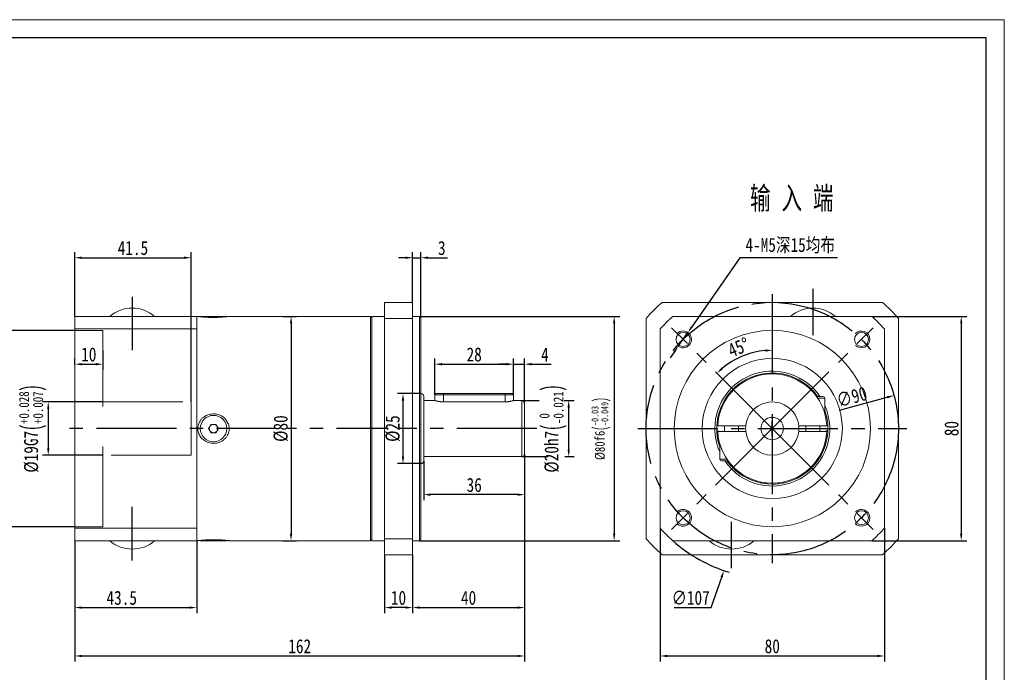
# Model space of a CAD drawing. Header units: millimetres. Extents: x -88 to 453, y -92 to 291.
# Tile 3 of 3: x 102 to 453, y 58 to 291. Entities that reach past the tile are written whole.
import ezdxf

# ---------------------------------------------------------------- set-up
doc = ezdxf.new("R2010")
doc.units = ezdxf.units.MM
doc.header["$LTSCALE"] = 1.5
doc.header["$PDSIZE"] = -1
doc.linetypes.add('CENTER2', pattern=[28.575, 19.05, -3.175, 3.175, -3.175])
doc.linetypes.add('DASHED2', pattern=[9.525, 6.35, -3.175])
doc.layers.get('0').update_dxf_attribs({"lineweight": 18})
doc.layers.get('Defpoints').update_dxf_attribs({"lineweight": 18})
for name, color, linetype in [('1轮廓实线层', 7, 'Continuous'), ('3中心线层', 1, 'CENTER2'), ('4虚线层', 6, 'DASHED2'), ('7标注层', 4, 'Continuous')]:
    doc.layers.add(name, color=color, linetype=linetype)
doc.layers.add('图框_外框线', color=7, linetype='Continuous', lineweight=18)
doc.styles.get("Standard").update_dxf_attribs({"font": 'txt', "width": 0.707})
doc.styles.add('TH_GBDIM', font='txt', dxfattribs={"width": 0.8})
doc.dimstyles.new('TH_GBDIM', dxfattribs={"dimtxt": 3.5, "dimasz": 2.5, "dimexe": 2, "dimexo": 0, "dimgap": 1.5, "dimtad": 1, "dimdec": 1, "dimdsep": 46, "dimtxsty": 'TH_GBDIM', "dimcen": 2.5, "dimdle": 5, "dimclrd": 4, "dimclre": 4, "dimclrt": 3, "dimadec": 0, "dimazin": 2, "dimtfac": 0.714286, "dimtdec": 1, "dimtmove": 0, "dimatfit": 3, "dimfxl": 1, "dimtolj": 1, "dimarcsym": 0})

# ---------------------------------------------------------------- blocks, each defined once
blk = doc.blocks.new('*D4')
at = {"layer": '7标注层', "color": 4, "lineweight": -2}
for p, q in [((131.82, 154.22), (110.35, 154.22)), ((112.35, 151.72), (112.35, 137.72)), ((131.82, 135.22), (110.35, 135.22))]:
    blk.add_line(p, q, dxfattribs=at)
at = {"layer": '7标注层', "color": 4}
for points in [[(112.77, 151.72), (111.94, 151.72), (112.35, 154.22)], [(111.94, 137.72), (112.77, 137.72), (112.35, 135.22)]]:
    blk.add_solid(points, dxfattribs=at)
at = {"layer": 'Defpoints', "color": 0}
for p in [(131.82, 154.22), (112.35, 135.22), (131.82, 135.22)]:
    blk.add_point(p, dxfattribs=at)
at = {"layer": '7标注层', "color": 3, "insert": (106.8, 144.72), "char_height": 5, "attachment_point": 5, "rotation": 90, "style": 'TH_GBDIM'}
blk.add_mtext('\\A1;{\\A1;{%%c19}{}{G7\\H0.7143x;{\\H2x;\\W0.5;(}\\S+0.028^ +0.007;{\\H2x;\\W0.5;)}}}', dxfattribs=at)
blk = doc.blocks.new('*D5')
at = {"layer": '7标注层', "color": 4, "lineweight": -2}
for p, q in [((121.82, 179.72), (91.28, 179.72)), ((93.28, 177.22), (93.28, 112.22)), ((121.82, 109.72), (91.28, 109.72))]:
    blk.add_line(p, q, dxfattribs=at)
at = {"layer": '7标注层', "color": 4}
for points in [[(93.7, 177.22), (92.87, 177.22), (93.28, 179.72)], [(92.87, 112.22), (93.7, 112.22), (93.28, 109.72)]]:
    blk.add_solid(points, dxfattribs=at)
at = {"layer": 'Defpoints', "color": 0}
for p in [(121.82, 179.72), (93.28, 109.72), (121.82, 109.72)]:
    blk.add_point(p, dxfattribs=at)
at = {"layer": '7标注层', "color": 3, "insert": (87.73, 144.72), "char_height": 5, "attachment_point": 5, "rotation": 90, "style": 'TH_GBDIM'}
blk.add_mtext('\\A1;{\\A1;{%%c70}{}{F6\\H0.7143x;{\\H2x;\\W0.5;(}\\S+0.049^ +0.03;{\\H2x;\\W0.5;)}}}', dxfattribs=at)
blk = doc.blocks.new('*D6')
at = {"layer": '7标注层', "color": 4, "lineweight": -2}
for p, q in [((131.82, 172.54), (131.82, 165.69)), ((121.82, 167.54), (121.82, 169.69)), ((124.32, 167.69), (129.32, 167.69))]:
    blk.add_line(p, q, dxfattribs=at)
at = {"layer": '7标注层', "color": 4}
for points in [[(124.32, 168.11), (124.32, 167.27), (121.82, 167.69)], [(129.32, 167.27), (129.32, 168.11), (131.82, 167.69)]]:
    blk.add_solid(points, dxfattribs=at)
at = {"layer": 'Defpoints', "color": 0}
for p in [(131.82, 172.54), (121.82, 167.54), (131.82, 167.69)]:
    blk.add_point(p, dxfattribs=at)
at = {"layer": '7标注层', "color": 3, "insert": (126.82, 171.13), "char_height": 5, "attachment_point": 5, "style": 'TH_GBDIM'}
blk.add_mtext('\\A1;10', dxfattribs=at)
blk = doc.blocks.new('*D7')
at = {"layer": '7标注层', "color": 4, "lineweight": -2}
for p, q in [((121.82, 184.72), (121.82, 207.68)), ((163.32, 154.22), (163.32, 207.68)), ((124.32, 205.68), (160.82, 205.68))]:
    blk.add_line(p, q, dxfattribs=at)
at = {"layer": '7标注层', "color": 4}
for points in [[(124.32, 206.09), (124.32, 205.26), (121.82, 205.68)], [(160.82, 205.26), (160.82, 206.09), (163.32, 205.68)]]:
    blk.add_solid(points, dxfattribs=at)
at = {"layer": 'Defpoints', "color": 0}
for p in [(163.32, 205.68), (121.82, 184.72), (163.32, 154.22)]:
    blk.add_point(p, dxfattribs=at)
at = {"layer": '7标注层', "color": 3, "insert": (142.57, 209.11), "char_height": 5, "attachment_point": 5, "style": 'TH_GBDIM'}
blk.add_mtext('\\A1;41.5', dxfattribs=at)
blk = doc.blocks.new('*D8')
at = {"layer": '7标注层', "color": 4, "lineweight": -2}
for p, q in [((282.32, 107.6), (282.32, 61.59)), ((121.82, 104.72), (121.82, 61.59)), ((124.32, 63.59), (279.82, 63.59))]:
    blk.add_line(p, q, dxfattribs=at)
at = {"layer": '7标注层', "color": 4}
for points in [[(124.32, 64.01), (124.32, 63.18), (121.82, 63.59)], [(279.82, 63.18), (279.82, 64.01), (282.32, 63.59)]]:
    blk.add_solid(points, dxfattribs=at)
at = {"layer": 'Defpoints', "color": 0}
for p in [(282.32, 107.6), (121.82, 104.72), (282.32, 63.59)]:
    blk.add_point(p, dxfattribs=at)
at = {"layer": '7标注层', "color": 3, "insert": (202.07, 67.04), "char_height": 5, "attachment_point": 5, "style": 'TH_GBDIM'}
blk.add_mtext('\\A1;{162}{}{}', dxfattribs=at)
blk = doc.blocks.new('*D11')
at = {"layer": '7标注层', "color": 4, "lineweight": -2}
for p, q in [((330.67, 109.19), (330.67, 61.59)), ((410.67, 109.19), (410.67, 61.59)), ((333.17, 63.59), (408.17, 63.59))]:
    blk.add_line(p, q, dxfattribs=at)
at = {"layer": '7标注层', "color": 4}
for points in [[(333.17, 64.01), (333.17, 63.18), (330.67, 63.59)], [(408.17, 63.18), (408.17, 64.01), (410.67, 63.59)]]:
    blk.add_solid(points, dxfattribs=at)
at = {"layer": 'Defpoints', "color": 0}
for p in [(330.67, 109.19), (410.67, 109.19), (410.67, 63.59)]:
    blk.add_point(p, dxfattribs=at)
at = {"layer": '7标注层', "color": 3, "insert": (370.67, 67.04), "char_height": 5, "attachment_point": 5, "style": 'TH_GBDIM'}
blk.add_mtext('\\A1;80', dxfattribs=at)
blk = doc.blocks.new('*D12')
at = {"layer": '7标注层', "color": 4, "lineweight": -2}
for p, q in [((406.2, 184.72), (440.09, 184.72)), ((438.09, 182.22), (438.09, 107.22)), ((406.2, 104.72), (440.09, 104.72))]:
    blk.add_line(p, q, dxfattribs=at)
at = {"layer": '7标注层', "color": 4}
for points in [[(438.5, 182.22), (437.67, 182.22), (438.09, 184.72)], [(437.67, 107.22), (438.5, 107.22), (438.09, 104.72)]]:
    blk.add_solid(points, dxfattribs=at)
at = {"layer": 'Defpoints', "color": 0}
for p in [(406.2, 184.72), (406.2, 104.72), (438.09, 104.72)]:
    blk.add_point(p, dxfattribs=at)
at = {"layer": '7标注层', "color": 3, "insert": (434.64, 144.72), "char_height": 5, "attachment_point": 5, "rotation": 90, "style": 'TH_GBDIM'}
blk.add_mtext('\\A1;80', dxfattribs=at)
blk = doc.blocks.new('*D13')
at = {"layer": '7标注层', "color": 4, "lineweight": -2}
for p, q in [((359.14, 205.68), (342, 181.05)), ((393.97, 205.68), (359.14, 205.68)), ((337.14, 174.08), (340.57, 179)), ((335.71, 172.03), (334.28, 169.97))]:
    blk.add_line(p, q, dxfattribs=at)
at = {"layer": '7标注层', "color": 4}
for points in [[(341.66, 181.29), (342.34, 180.82), (340.57, 179)], [(336.05, 171.79), (335.37, 172.26), (337.14, 174.08)]]:
    blk.add_solid(points, dxfattribs=at)
at = {"layer": 'Defpoints', "color": 0}
for p in [(340.57, 179), (337.14, 174.08)]:
    blk.add_point(p, dxfattribs=at)
at = {"layer": '7标注层', "color": 3, "insert": (377.06, 209.97), "char_height": 5, "attachment_point": 5, "style": 'TH_GBDIM'}
blk.add_mtext('\\A1;4-M5深15均布{}', dxfattribs=at)
blk = doc.blocks.new('*D19')
at = {"layer": '7标注层', "color": 4, "lineweight": -2}
blk.add_arc((370.67, 144.72), 27.95, 95.1272, 129.8728, dxfattribs=at)
at = {"layer": '7标注层', "color": 4}
for points in [[(368.2, 172.14), (368.16, 172.97), (370.67, 172.67)], [(352.48, 166.48), (353.04, 165.86), (350.91, 164.48)]]:
    blk.add_solid(points, dxfattribs=at)
at = {"layer": 'Defpoints', "color": 0}
for p in [(370.67, 192.72), (334.68, 180.71), (363.44, 171.71), (370.67, 144.72), (370.67, 96.72)]:
    blk.add_point(p, dxfattribs=at)
at = {"layer": '7标注层', "color": 3, "insert": (358.67, 173.7), "char_height": 5, "attachment_point": 5, "rotation": 22.5, "style": 'TH_GBDIM'}
blk.add_mtext('\\A1;45%%d', dxfattribs=at)
blk = doc.blocks.new('*D20')
at = {"layer": '7标注层', "color": 4, "lineweight": -2}
for p, q in [((121.82, 104.72), (121.82, 78.87)), ((165.32, 104.72), (165.32, 78.87)), ((124.32, 80.87), (162.82, 80.87))]:
    blk.add_line(p, q, dxfattribs=at)
at = {"layer": '7标注层', "color": 4}
for points in [[(124.32, 81.28), (124.32, 80.45), (121.82, 80.87)], [(162.82, 80.45), (162.82, 81.28), (165.32, 80.87)]]:
    blk.add_solid(points, dxfattribs=at)
at = {"layer": 'Defpoints', "color": 0}
for p in [(121.82, 104.72), (165.32, 104.72), (165.32, 80.87)]:
    blk.add_point(p, dxfattribs=at)
at = {"layer": '7标注层', "color": 3, "insert": (138.57, 84.31), "char_height": 5, "attachment_point": 5, "style": 'TH_GBDIM'}
blk.add_mtext('\\A1;43.5', dxfattribs=at)
blk = doc.blocks.new('*D21')
at = {"layer": '7标注层', "color": 4, "lineweight": -2}
blk.add_line((394.68, 151.25), (411.68, 155.88), dxfattribs=at)
at = {"layer": '7标注层', "color": 4}
blk.add_solid([(411.79, 155.47), (411.58, 156.28), (414.1, 156.53)], dxfattribs=at)
at = {"layer": 'Defpoints', "color": 0}
for p in [(414.1, 156.53), (327.25, 132.91)]:
    blk.add_point(p, dxfattribs=at)
at = {"layer": '7标注层', "color": 3, "insert": (399.04, 156.01), "char_height": 5, "attachment_point": 5, "rotation": 15.2168, "style": 'TH_GBDIM'}
blk.add_mtext('\\A1;∅90', dxfattribs=at)
blk = doc.blocks.new('*D22')
at = {"layer": '7标注层', "color": 4, "lineweight": -2}
for p, q in [((281.32, 154.72), (287.55, 154.72)), ((296.38, 154.72), (300.04, 154.72)), ((298.04, 137.22), (298.04, 152.22)), ((281.32, 134.72), (290.68, 134.72)), ((296.62, 134.72), (300.04, 134.72))]:
    blk.add_line(p, q, dxfattribs=at)
at = {"layer": '7标注层', "color": 4}
for points in [[(298.46, 152.22), (297.62, 152.22), (298.04, 154.72)], [(297.62, 137.22), (298.46, 137.22), (298.04, 134.72)]]:
    blk.add_solid(points, dxfattribs=at)
at = {"layer": 'Defpoints', "color": 0}
for p in [(281.32, 154.72), (298.04, 154.72), (281.32, 134.72)]:
    blk.add_point(p, dxfattribs=at)
at = {"layer": '7标注层', "color": 3, "insert": (292.49, 144.72), "char_height": 5, "attachment_point": 5, "rotation": 90, "style": 'TH_GBDIM'}
blk.add_mtext('\\A1;{\\A1;{%%c20}{}{h7\\H0.7143x;{\\H2x;\\W0.5;(}\\S 0^ -0.021;{\\H2x;\\W0.5;)}}}', dxfattribs=at)
blk = doc.blocks.new('*D23')
at = {"layer": '7标注层', "color": 4, "lineweight": -2}
for p, q in [((278.32, 156.82), (278.32, 169.69)), ((282.32, 153.72), (282.32, 169.69)), ((275.82, 167.69), (273.32, 167.69)), ((278.32, 167.69), (282.32, 167.69)), ((284.82, 167.69), (291.78, 167.69))]:
    blk.add_line(p, q, dxfattribs=at)
at = {"layer": '7标注层', "color": 4}
for points in [[(275.82, 167.27), (275.82, 168.11), (278.32, 167.69)], [(284.82, 168.11), (284.82, 167.27), (282.32, 167.69)]]:
    blk.add_solid(points, dxfattribs=at)
at = {"layer": 'Defpoints', "color": 0}
for p in [(282.32, 167.69), (278.32, 156.82), (282.32, 153.72)]:
    blk.add_point(p, dxfattribs=at)
at = {"layer": '7标注层', "color": 3, "insert": (289.55, 171.11), "char_height": 5, "attachment_point": 5, "style": 'TH_GBDIM'}
blk.add_mtext('\\A1;4', dxfattribs=at)
blk = doc.blocks.new('*D24')
at = {"layer": '7标注层', "color": 4, "lineweight": -2}
for p, q in [((250.32, 156.82), (250.32, 169.69)), ((278.32, 156.82), (278.32, 169.69)), ((252.82, 167.69), (275.82, 167.69))]:
    blk.add_line(p, q, dxfattribs=at)
at = {"layer": '7标注层', "color": 4}
for points in [[(252.82, 168.11), (252.82, 167.27), (250.32, 167.69)], [(275.82, 167.27), (275.82, 168.11), (278.32, 167.69)]]:
    blk.add_solid(points, dxfattribs=at)
at = {"layer": 'Defpoints', "color": 0}
for p in [(278.32, 167.69), (250.32, 156.82), (278.32, 156.82)]:
    blk.add_point(p, dxfattribs=at)
at = {"layer": '7标注层', "color": 3, "insert": (264.32, 171.13), "char_height": 5, "attachment_point": 5, "style": 'TH_GBDIM'}
blk.add_mtext('\\A1;28', dxfattribs=at)
blk = doc.blocks.new('*D25')
at = {"layer": '7标注层', "color": 4, "lineweight": -2}
for p, q in [((282.32, 135.72), (282.32, 119.15)), ((246.32, 133.22), (246.32, 119.15)), ((279.82, 121.15), (248.82, 121.15))]:
    blk.add_line(p, q, dxfattribs=at)
at = {"layer": '7标注层', "color": 4}
for points in [[(248.82, 121.57), (248.82, 120.73), (246.32, 121.15)], [(279.82, 120.73), (279.82, 121.57), (282.32, 121.15)]]:
    blk.add_solid(points, dxfattribs=at)
at = {"layer": 'Defpoints', "color": 0}
for p in [(282.32, 135.72), (246.32, 133.22), (246.32, 121.15)]:
    blk.add_point(p, dxfattribs=at)
at = {"layer": '7标注层', "color": 3, "insert": (264.32, 124.59), "char_height": 5, "attachment_point": 5, "style": 'TH_GBDIM'}
blk.add_mtext('\\A1;36', dxfattribs=at)
blk = doc.blocks.new('*D26')
at = {"layer": '7标注层', "color": 4, "lineweight": -2}
for p, q in [((244.82, 184.72), (316.25, 184.72)), ((314.25, 182.22), (314.25, 107.22)), ((244.82, 104.72), (316.25, 104.72))]:
    blk.add_line(p, q, dxfattribs=at)
at = {"layer": '7标注层', "color": 4}
for points in [[(314.67, 182.22), (313.84, 182.22), (314.25, 184.72)], [(313.84, 107.22), (314.67, 107.22), (314.25, 104.72)]]:
    blk.add_solid(points, dxfattribs=at)
at = {"layer": 'Defpoints', "color": 0}
for p in [(244.82, 184.72), (244.82, 104.72), (314.25, 104.72)]:
    blk.add_point(p, dxfattribs=at)
at = {"layer": '7标注层', "color": 3, "insert": (309.57, 144.72), "char_height": 3.5, "attachment_point": 5, "rotation": 90, "style": 'TH_GBDIM'}
blk.add_mtext('\\A1;{\\A1;{%%c80}{}{f6\\H0.7143x;{\\H2x;\\W0.5;(}\\S-0.03^ -0.049;{\\H2x;\\W0.5;)}}}', dxfattribs=at)
blk = doc.blocks.new('*D27')
at = {"layer": '7标注层', "color": 4, "lineweight": -2}
for p, q in [((242.32, 189.72), (242.32, 207.68)), ((245.32, 184.22), (245.32, 207.68)), ((239.82, 205.68), (237.32, 205.68)), ((242.32, 205.68), (245.32, 205.68)), ((247.82, 205.68), (254.83, 205.68))]:
    blk.add_line(p, q, dxfattribs=at)
at = {"layer": '7标注层', "color": 4}
for points in [[(239.82, 205.26), (239.82, 206.09), (242.32, 205.68)], [(247.82, 206.09), (247.82, 205.26), (245.32, 205.68)]]:
    blk.add_solid(points, dxfattribs=at)
at = {"layer": 'Defpoints', "color": 0}
for p in [(245.32, 205.68), (242.32, 189.72), (245.32, 184.22)]:
    blk.add_point(p, dxfattribs=at)
at = {"layer": '7标注层', "color": 3, "insert": (252.75, 209.12), "char_height": 5, "attachment_point": 5, "style": 'TH_GBDIM'}
blk.add_mtext('\\A1;3', dxfattribs=at)
blk = doc.blocks.new('*D28')
at = {"layer": '7标注层', "color": 4, "lineweight": -2}
for p, q in [((282.32, 129.24), (282.32, 78.87)), ((242.32, 99.72), (242.32, 78.87)), ((244.82, 80.87), (279.82, 80.87))]:
    blk.add_line(p, q, dxfattribs=at)
at = {"layer": '7标注层', "color": 4}
for points in [[(244.82, 81.28), (244.82, 80.45), (242.32, 80.87)], [(279.82, 80.45), (279.82, 81.28), (282.32, 80.87)]]:
    blk.add_solid(points, dxfattribs=at)
at = {"layer": 'Defpoints', "color": 0}
for p in [(282.32, 129.24), (242.32, 99.72), (282.32, 80.87)]:
    blk.add_point(p, dxfattribs=at)
at = {"layer": '7标注层', "color": 3, "insert": (262.32, 84.31), "char_height": 5, "attachment_point": 5, "style": 'TH_GBDIM'}
blk.add_mtext('\\A1;40', dxfattribs=at)
blk = doc.blocks.new('*D29')
at = {"layer": '7标注层', "color": 4, "lineweight": -2}
for p, q in [((232.32, 99.72), (232.32, 78.87)), ((242.32, 99.72), (242.32, 78.87)), ((239.82, 80.87), (234.82, 80.87))]:
    blk.add_line(p, q, dxfattribs=at)
at = {"layer": '7标注层', "color": 4}
for points in [[(234.82, 81.28), (234.82, 80.45), (232.32, 80.87)], [(239.82, 80.45), (239.82, 81.28), (242.32, 80.87)]]:
    blk.add_solid(points, dxfattribs=at)
at = {"layer": 'Defpoints', "color": 0}
for p in [(232.32, 99.72), (242.32, 99.72), (232.32, 80.87)]:
    blk.add_point(p, dxfattribs=at)
at = {"layer": '7标注层', "color": 3, "insert": (237.32, 84.31), "char_height": 5, "attachment_point": 5, "style": 'TH_GBDIM'}
blk.add_mtext('\\A1;10', dxfattribs=at)
blk = doc.blocks.new('*D30')
at = {"layer": '7标注层', "color": 4, "lineweight": -2}
for p, q in [((368.17, 144.72), (373.17, 144.72)), ((370.67, 142.22), (370.67, 147.22)), ((348.92, 80.87), (352.62, 91.71)), ((335.69, 80.87), (348.92, 80.87))]:
    blk.add_line(p, q, dxfattribs=at)
blk.add_arc((370.67, 144.72), 53.5, 228.3884, 253.3318, dxfattribs=at)
at = {"layer": '7标注层', "color": 4}
blk.add_solid([(353.01, 91.58), (352.22, 91.85), (353.42, 94.08)], dxfattribs=at)
at = {"layer": 'Defpoints', "color": 0}
for p in [(387.92, 195.36), (353.42, 94.08)]:
    blk.add_point(p, dxfattribs=at)
at = {"layer": '7标注层', "color": 3, "insert": (341.56, 84.31), "char_height": 5, "attachment_point": 5, "style": 'TH_GBDIM'}
blk.add_mtext('\\A1;{∅107}{}{}', dxfattribs=at)
blk = doc.blocks.new('*D33')
at = {"layer": '7标注层', "color": 4, "lineweight": -2}
for p, q in [((245.32, 157.22), (236.92, 157.22)), ((238.92, 154.72), (238.92, 134.72)), ((245.32, 132.22), (236.92, 132.22))]:
    blk.add_line(p, q, dxfattribs=at)
at = {"layer": '7标注层', "color": 4}
for points in [[(239.34, 154.72), (238.5, 154.72), (238.92, 157.22)], [(238.5, 134.72), (239.34, 134.72), (238.92, 132.22)]]:
    blk.add_solid(points, dxfattribs=at)
at = {"layer": 'Defpoints', "color": 0}
for p in [(245.32, 157.22), (238.92, 132.22), (245.32, 132.22)]:
    blk.add_point(p, dxfattribs=at)
at = {"layer": '7标注层', "color": 3, "insert": (235.29, 144.72), "char_height": 5, "attachment_point": 5, "rotation": 90, "style": 'TH_GBDIM'}
blk.add_mtext('\\A1;{%%c25}{}{}', dxfattribs=at)
blk = doc.blocks.new('*D34')
at = {"layer": '7标注层', "color": 4, "lineweight": -2}
for p, q in [((196.07, 184.72), (200.98, 184.72)), ((198.98, 182.22), (198.98, 107.22)), ((196.07, 104.72), (200.98, 104.72))]:
    blk.add_line(p, q, dxfattribs=at)
at = {"layer": '7标注层', "color": 4}
for points in [[(199.4, 182.22), (198.57, 182.22), (198.98, 184.72)], [(198.57, 107.22), (199.4, 107.22), (198.98, 104.72)]]:
    blk.add_solid(points, dxfattribs=at)
at = {"layer": 'Defpoints', "color": 0}
for p in [(196.07, 184.72), (196.07, 104.72), (198.98, 104.72)]:
    blk.add_point(p, dxfattribs=at)
at = {"layer": '7标注层', "color": 3, "insert": (195.36, 144.72), "char_height": 5, "attachment_point": 5, "rotation": 90, "style": 'TH_GBDIM'}
blk.add_mtext('\\A1;{%%c80}{}{}', dxfattribs=at)

msp = doc.modelspace()

# ---------------------------------------------------------------- linework, layer by layer
at = {"color": 7, "linetype": 'Continuous', "lineweight": 15}
for p, q in [((232.317247, 184.02786), (232.317247, 189.720577)), ((232.317247, 189.720577), (232.317247, 184.02786)), ((242.317247, 189.720577), (232.317247, 189.720577)), ((242.317247, 189.720577), (242.317247, 184.02786)), ((409.981882, 189.720577), (331.367316, 189.720577)), ((121.817247, 184.720577), (145.864446, 184.720577)), ((121.817247, 184.720577), (121.817247, 180.248735)), ((165.317247, 184.720578), (165.317247, 180.248736)), ((165.317247, 184.720577), (165.317247, 104.720577)), ((165.317247, 184.720577), (165.317247, 144.720577)), ((165.31725, 144.720577), (165.31725, 184.720577)), ((176.032247, 184.720577), (166.602247, 184.720577)), ((227.317247, 184.720577), (227.317247, 144.720577)), ((227.817247, 104.720577), (227.817247, 184.720577)), ((232.317247, 105.413294), (232.317247, 184.02786)), ((232.317247, 184.02786), (242.317247, 184.02786)), ((232.317247, 184.02786), (232.317247, 105.413294)), ((242.317247, 184.02786), (242.317247, 105.413294)), ((244.817247, 104.720577), (244.817247, 184.720577)), ((245.317247, 184.220577), (245.317247, 105.220577)), ((325.674599, 184.02786), (325.674599, 105.413294)), ((335.146441, 184.720577), (406.202757, 184.720577)), ((415.674599, 105.413294), (415.674599, 184.02786)), ((121.817247, 180.248735), (165.317247, 180.248736)), ((121.817247, 180.248735), (121.817247, 109.192419)), ((165.317247, 144.720577), (165.317247, 180.248736)), ((330.674599, 109.192419), (330.674599, 180.248735)), ((410.674599, 180.248735), (410.674599, 109.192419)), ((246.317247, 156.220577), (246.317247, 144.720577)), ((253.317247, 156.820577), (250.317247, 156.820577)), ((250.717247, 157.220577), (253.317247, 157.220577)), ((253.317247, 157.220577), (275.317247, 157.220577)), ((253.317247, 156.820577), (253.317247, 157.220577)), ((275.317247, 156.820577), (253.317247, 156.820577)), ((253.317247, 156.820577), (253.317247, 154.259969)), ((275.317247, 157.220577), (277.917247, 157.220577)), ((275.317247, 157.220577), (275.317247, 156.820577)), ((278.317247, 156.820577), (275.317247, 156.820577)), ((275.317247, 156.820577), (275.317247, 154.259969)), ((281.317247, 144.720577), (281.317247, 154.720577)), ((386.422615, 156.220577), (388.799599, 156.220577)), ((386.579381, 156.220577), (386.635676, 156.493645)), ((389.424599, 155.595577), (386.86053, 155.595577)), ((275.317247, 154.259969), (253.317247, 154.259969)), ((282.317247, 153.720577), (282.317247, 144.720577)), ((389.424599, 151.220577), (389.059375, 151.220577)), ((351.755628, 150.673195), (351.990316, 150.301578)), ((165.317247, 144.720577), (165.317247, 104.720577)), ((165.317247, 109.192418), (165.317247, 144.720577)), ((165.31725, 104.720577), (165.31725, 144.720577)), ((170.451222, 146.220577), (169.585197, 144.720577)), ((169.585197, 144.720577), (170.451222, 143.220577)), ((172.183273, 146.220577), (170.451222, 146.220577)), ((173.049298, 144.720577), (172.183273, 146.220577)), ((172.183273, 143.220577), (173.049298, 144.720577)), ((227.317247, 144.720577), (227.317247, 104.720577)), ((246.317247, 144.720577), (246.317247, 133.220577)), ((281.317247, 134.720577), (281.317247, 144.720577)), ((282.317247, 144.720577), (282.317247, 135.720577)), ((360.724724, 145.720577), (351.700933, 145.720577)), ((389.648265, 145.720577), (380.624473, 145.720577)), ((170.451222, 143.220577), (172.183273, 143.220577)), ((351.700933, 143.720577), (360.724724, 143.720577)), ((380.624473, 143.720577), (389.648265, 143.720577)), ((351.9246, 138.220577), (352.289823, 138.220577)), ((351.9246, 133.845577), (354.488667, 133.845577)), ((354.926584, 133.220577), (352.549599, 133.220577)), ((356.898525, 130.919498), (356.86877, 130.516047)), ((121.817247, 109.192419), (121.817247, 104.720577)), ((165.317247, 109.192418), (121.817247, 109.192418)), ((165.317247, 109.192418), (165.317247, 104.720576)), ((232.317247, 99.720577), (232.317247, 105.413294)), ((232.317247, 105.413294), (232.317247, 99.720577)), ((242.317247, 105.413294), (232.317247, 105.413294)), ((242.317247, 105.413294), (242.317247, 99.720577)), ((145.864446, 104.720577), (121.817247, 104.720577)), ((166.602247, 104.720577), (168.959747, 104.720577)), ((168.959747, 104.720577), (176.032247, 104.720577)), ((406.202757, 104.720577), (335.146441, 104.720577)), ((232.317247, 99.720577), (242.317247, 99.720577)), ((331.367316, 99.720577), (409.981882, 99.720577))]:
    msp.add_line(p, q, dxfattribs=at)
at = {"color": 7, "linetype": 'Continuous', "lineweight": 15, "flags": 128}
for points in [[(363.569723, 162.880168), (363.452119, 162.949984), (363.179996, 163.083366)], [(365.310235, 163.814678), (365.288244, 163.77447), (365.127492, 163.414951)], [(369.851095, 164.20318), (369.764411, 164.305296), (369.548462, 164.521914)], [(371.800736, 164.521914), (371.764796, 164.489087), (371.498103, 164.20318)], [(376.221706, 163.414951), (376.170134, 163.546182), (376.038963, 163.814678)], [(378.169202, 163.083366), (377.987414, 162.998426), (377.779475, 162.880168)], [(358.058275, 159.589282), (357.922341, 159.617499), (357.623687, 159.654926)], [(359.401047, 161.038301), (359.378194, 160.887457), (359.357547, 160.551104)], [(381.991201, 160.600895), (381.985228, 160.738961), (381.948152, 161.038301)], [(383.725512, 159.654926), (383.407214, 159.613862), (383.290922, 159.589282)], [(353.914002, 154.687141), (353.774054, 154.669352), (353.481646, 154.608118)], [(354.713522, 156.493645), (354.755036, 156.280241), (354.814831, 156.065961)], [(351.585999, 148.704968), (351.462181, 148.644152), (351.202728, 148.48984)], [(389.358882, 150.301578), (389.439022, 150.414278), (389.59357, 150.673195)], [(390.14647, 148.48984), (389.888201, 148.643533), (389.763198, 148.704968)], [(389.781774, 143.717678), (390.269315, 144.011665), (390.5013, 144.207686)], [(351.326543, 142.291025), (351.12844, 142.080963), (351.03389, 141.963105)], [(390.315308, 141.963105), (390.120999, 142.192264), (390.022656, 142.291025)], [(388.847046, 137.648647), (388.922208, 137.670289), (389.260499, 137.797756)], [(388.355771, 135.735185), (388.245417, 136.017171), (388.18545, 136.140361)], [(355.343571, 132.138022), (355.645427, 132.125799), (355.783037, 132.13124)], [(355.775231, 131.629743), (355.784097, 131.656509), (355.908559, 131.984249)], [(384.480204, 130.480971), (384.467644, 130.780898), (384.450672, 130.919498)], [(385.56616, 132.13124), (385.748979, 132.125516), (386.005628, 132.138022)], [(360.259797, 127.841803), (360.547153, 127.927495), (360.677654, 127.978083)], [(362.126154, 127.194194), (362.192044, 126.918923), (362.240612, 126.769839)], [(379.108586, 126.769839), (379.193332, 127.054412), (379.223043, 127.194194)], [(380.671544, 127.978083), (380.705384, 127.964227), (381.089401, 127.841803)], [(366.304628, 125.37466), (366.550187, 125.550293), (366.655595, 125.639236)], [(368.28014, 125.368146), (368.335936, 125.273804), (368.526184, 125.003949)], [(372.823015, 125.003949), (372.999468, 125.25174), (373.069058, 125.368146)], [(374.693603, 125.639236), (374.819084, 125.534352), (375.044569, 125.37466)]]:
    msp.add_lwpolyline(points, dxfattribs=at)
at = {"color": 7, "linetype": 'Continuous', "lineweight": 15}
for centre, radius in [((370.674599, 144.720577), 35), ((338.854794, 176.540382), 2.5), ((402.494404, 176.540382), 2.5), ((370.674599, 144.720577), 25), ((171.317247, 144.720577), 4.715), ((370.674599, 144.720577), 4), ((338.854794, 112.900772), 2.5), ((402.494404, 112.900772), 2.5)]:
    msp.add_circle(centre, radius, dxfattribs=at)
for centre, radius, start, end in [((370.674599, 144.720577), 59.75, 131.13705622, 138.86294378), ((370.674599, 144.720577), 59.75, 41.13705622, 48.86294378), ((142.317247, 175.55391), 12.166667, 48.88790956, 131.11209044), ((385.174599, 175.55391), 12.166667, 48.88790956, 131.11209044), ((370.674599, 144.720577), 53.5, 131.61160919, 138.38839081), ((370.674599, 144.720577), 53.5, 41.61160919, 48.38839081), ((370.674599, 144.720577), 20.5, 34.12329454, 180), ((370.674599, 144.720577), 19.833333, 35.43872255, 199.13111976), ((370.674599, 144.720577), 19.5, 2.93953449, 177.06046551), ((245.317247, 156.220577), 1, 0, 90), ((281.317247, 153.720577), 1, 0, 90), ((388.799599, 155.595577), 0.625, 0, 90), ((370.674599, 144.720577), 20.5, 214.12329454, 23.8461757), ((370.674599, 144.720577), 9.5, 71.59151983, 173.95767158), ((370.674599, 144.720577), 9.5, 6.04232842, 71.59151983), ((370.674599, 144.720577), 19.833333, 0, 19.13111976), ((171.317247, 144.720577), 1.5, 150, 210), ((171.317247, 144.720577), 1.5, 90, 150), ((171.317247, 144.720577), 1.5, 30, 90), ((171.317247, 144.720577), 1.5, 330, 30), ((370.674599, 144.720577), 20.5, 180, 203.8461757), ((352.736078, 146.207005), 2.75, 226.63758181, 245.80780571), ((370.674599, 144.720577), 19.833333, 215.43872255, 0), ((370.674599, 144.720577), 9.5, 173.95767158, 186.04232842), ((370.674599, 144.720577), 9.5, 353.95767158, 6.04232842), ((171.317247, 144.720577), 1.5, 210, 270), ((171.317247, 144.720577), 1.5, 270, 330), ((370.674599, 144.720577), 19.5, 182.93953449, 357.06046551), ((370.674599, 144.720577), 9.5, 186.04232842, 353.95767158), ((281.317247, 135.720577), 1, 270, 0), ((352.549599, 133.845577), 0.625, 180, 270), ((245.317247, 133.220577), 1, 270, 0), ((370.674599, 144.720577), 53.5, 221.61160919, 228.38839081), ((370.674599, 144.720577), 53.5, 311.61160919, 318.38839081), ((370.674599, 144.720577), 59.75, 221.13705622, 228.86294378), ((370.674599, 144.720577), 59.75, 311.13705622, 318.86294378), ((142.317247, 113.887244), 12.166667, 228.88790956, 311.11209044), ((356.174599, 113.887244), 12.166667, 228.88790956, 311.11209044)]:
    msp.add_arc(centre, radius, start, end, dxfattribs=at)
at = {"color": 4}
for centre, start, end in [((338.854794, 176.540382), 226.91021317, 135), ((402.494404, 176.540382), 225, 136.91021317), ((338.854794, 112.900772), 225, 133.08978683), ((402.494404, 112.900772), 223.08978683, 135)]:
    msp.add_arc(centre, 3, start, end, dxfattribs=at)
at = {"color": 7, "linetype": 'Continuous', "lineweight": 15}
for points, knots in [([(165.31725, 184.720577), (165.30163, 184.720577), (165.27039, 184.720577), (165.021595, 184.720577), (164.628522, 184.720577), (164.019467, 184.720577), (163.146848, 184.720577), (151.97325, 184.720577), (150.406646, 184.720577), (148.401772, 184.720577), (146.710267, 184.720577), (145.864446, 184.720577)], [0, 0, 0, 0, 0.0817455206, 0.1634929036, 0.2460880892, 0.3286877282, 0.4419319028, 0.5552708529, 0.6685641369, 0.8342685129, 1, 1, 1, 1]), ([(165.734597, 184.718451), (165.729715, 184.719049), (165.711029, 184.721338), (165.826176, 184.707205), (166.069322, 184.67832), (166.452093, 184.635412), (166.950689, 184.584266), (167.566859, 184.528518), (168.291575, 184.47359), (169.113342, 184.425335), (170.014449, 184.389754), (170.972397, 184.37186), (171.951977, 184.374988), (172.929146, 184.399578), (173.85521, 184.442742), (174.713771, 184.499789), (175.452496, 184.562038), (176.065197, 184.622662), (176.516337, 184.672604), (176.800139, 184.706185), (176.924362, 184.721449), (176.906242, 184.719228), (176.902063, 184.718716)], [0, 0, 0, 0, 0.0168982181, 0.0646740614, 0.1138215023, 0.1619704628, 0.2113887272, 0.2620154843, 0.3139434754, 0.3677889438, 0.4230606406, 0.4794013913, 0.5373151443, 0.5946894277, 0.6537514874, 0.7106190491, 0.7692638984, 0.8238909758, 0.8803212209, 0.9314202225, 0.9841843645, 1, 1, 1, 1]), ([(253.317247, 154.259969), (253.155249, 154.26238), (252.826411, 154.267275), (252.349823, 154.305455), (251.896993, 154.361867), (251.483571, 154.432071), (251.113115, 154.509395), (250.801506, 154.584889), (250.554723, 154.651281), (250.394856, 154.697345), (250.317661, 154.72045), (250.325484, 154.71811), (250.327935, 154.717376)], [0, 0, 0, 0, 0.1025313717, 0.208126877, 0.3106338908, 0.4159588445, 0.5214039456, 0.629779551, 0.7372497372, 0.8480122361, 0.9523700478, 1, 1, 1, 1]), ([(278.315012, 154.71991), (278.31577, 154.720136), (278.323381, 154.722407), (278.305143, 154.716946), (278.265355, 154.705087), (278.181573, 154.680472), (278.062717, 154.647037), (277.919024, 154.607941), (277.74039, 154.562054), (277.529039, 154.51257), (277.353433, 154.474313), (277.161776, 154.436003), (276.954526, 154.39868), (276.735016, 154.363897), (276.505871, 154.332816), (276.267517, 154.306165), (276.018572, 154.284571), (275.774687, 154.27), (275.540064, 154.261478), (275.391669, 154.260473), (275.317247, 154.259969)], [0, 0, 0, 0, 0.0059836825, 0.0600028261, 0.1104116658, 0.2129174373, 0.2651217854, 0.31616906, 0.4198860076, 0.4726568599, 0.5256390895, 0.5789798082, 0.6334554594, 0.6883281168, 0.741727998, 0.7955176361, 0.8505657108, 0.9060618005, 0.952889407, 1, 1, 1, 1]), ([(175.154235, 148.544139), (174.724004, 148.865749), (174.039003, 149.377808), (172.931878, 149.773726), (171.987831, 149.963668), (171.011549, 149.992293), (170.029724, 149.861791), (169.081382, 149.565358), (168.19841, 149.116123), (167.413754, 148.521874), (166.758364, 147.816293), (166.251725, 147.016215), (165.907147, 146.172549), (165.727241, 145.300555), (165.700001, 144.444216), (165.821656, 143.61002), (166.073443, 142.817936), (166.454295, 142.077792), (166.955209, 141.394012), (167.570221, 140.79012), (168.297927, 140.269807), (169.117507, 139.864716), (170.022611, 139.583064), (170.977036, 139.451054), (171.961243, 139.474133), (172.933611, 139.663349), (173.864379, 140.011506), (174.717373, 140.514779), (175.459987, 141.146811), (176.067577, 141.892965), (176.518999, 142.70622), (176.806464, 143.569264), (176.934731, 144.432784), (176.907019, 145.287714), (176.743157, 146.106811), (176.442526, 146.880575), (175.154236, 148.544139), (175.154235, 148.544139)], [0, 0, 0, 0, 0.0470299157, 0.07487971, 0.1027322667, 0.1315662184, 0.1603996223, 0.1895288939, 0.2186532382, 0.2472782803, 0.2758934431, 0.3031160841, 0.3303291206, 0.3557175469, 0.3811034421, 0.405336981, 0.4295743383, 0.453967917, 0.4783678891, 0.5040089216, 0.5296560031, 0.5569391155, 0.5842259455, 0.6127950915, 0.6413648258, 0.670481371, 0.6995946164, 0.7284825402, 0.7573620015, 0.7851366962, 0.8129007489, 0.8388736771, 0.864841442, 0.8893210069, 0.91380272, 0.937998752, 1.0000000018, 1.0000000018, 1.0000000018, 1.0000000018]), ([(145.864446, 104.720577), (146.710238, 104.720577), (148.401683, 104.720577), (150.637306, 104.720577), (152.566412, 104.720577), (163.8281, 104.720577), (164.579751, 104.720577), (164.998162, 104.720577), (165.266328, 104.720577), (165.300276, 104.720577), (165.31725, 104.720577)], [0, 0, 0, 0, 0.1657379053, 0.3314486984, 0.495835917, 0.6609928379, 0.7453081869, 0.8296186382, 0.9148104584, 1, 1, 1, 1]), ([(176.899532, 104.722749), (176.904498, 104.722141), (176.915737, 104.720764), (176.861316, 104.72743), (176.755043, 104.740281), (176.578853, 104.761145), (176.341387, 104.787894), (176.061208, 104.818283), (175.722102, 104.852744), (175.328435, 104.888985), (174.891267, 104.926274), (174.401794, 104.962679), (173.869842, 104.995265), (173.300201, 105.024981), (172.693003, 105.047892), (172.065145, 105.061688), (171.418428, 105.069032), (170.760299, 105.065702), (170.111886, 105.051765), (169.633305, 105.036335), (169.165897, 105.016387), (168.708368, 104.992167), (168.27383, 104.964823), (167.730746, 104.925637), (167.238872, 104.883575), (166.817524, 104.843064), (166.450494, 104.805443), (166.156337, 104.772703), (165.944915, 104.748048), (165.793409, 104.729948), (165.717009, 104.720546), (165.721368, 104.721082), (165.722236, 104.721189)], [0, 0, 0, 0, 0.0201212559, 0.045536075, 0.0692709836, 0.1175219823, 0.1420854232, 0.1663690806, 0.2156852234, 0.2407587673, 0.2664671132, 0.3186696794, 0.3452089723, 0.3724810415, 0.4278888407, 0.4560801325, 0.4843959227, 0.5419681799, 0.5712919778, 0.5998974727, 0.6287049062, 0.6581583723, 0.6878396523, 0.7159479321, 0.7732004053, 0.8024367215, 0.8291786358, 0.8836881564, 0.9115487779, 0.9365105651, 0.9873618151, 1, 1, 1, 1])]:
    msp.add_open_spline(points, degree=3, knots=knots, dxfattribs=at)
for points in [[(165.31725, 184.720577), (165.317247, 184.720577)], [(165.317247, 184.720577), (165.734597, 184.720577)], [(166.602247, 184.620788), (166.602247, 184.720577)], [(176.032247, 184.720577), (176.032247, 184.620286)], [(176.902063, 184.720577), (227.317247, 184.720577)], [(227.317247, 184.220577), (227.817247, 184.720577)], [(227.817247, 184.720577), (232.317247, 184.720577)], [(244.817247, 184.720577), (242.317247, 184.720577)], [(245.317247, 184.220577), (244.817247, 184.720577)], [(250.317247, 154.720577), (246.317247, 154.720577)], [(250.717247, 157.220577), (250.317247, 156.820577)], [(250.317247, 156.820577), (250.317247, 154.720577)], [(278.317247, 156.820577), (277.917247, 157.220577)], [(278.317247, 154.720577), (278.317247, 156.820577)], [(281.317247, 154.720577), (278.317247, 154.720577)], [(389.424599, 151.220577), (389.424599, 155.595577)], [(351.700933, 145.720577), (351.200256, 145.720577)], [(353.6746, 145.720577), (353.6746, 143.720577)], [(358.674599, 143.720577), (358.674599, 145.720577)], [(361.227378, 145.720577), (360.724724, 145.720577)], [(380.624473, 145.720577), (380.121821, 145.720577)], [(382.674599, 145.720577), (382.674599, 143.720577)], [(387.674599, 143.720577), (387.674599, 145.720577)], [(390.148941, 145.720577), (389.648265, 145.720577)], [(351.200256, 143.720577), (351.700933, 143.720577)], [(360.724724, 143.720577), (361.227378, 143.720577)], [(380.121821, 143.720577), (380.624473, 143.720577)], [(389.648265, 143.720577), (390.148941, 143.720577)], [(351.9246, 138.220577), (351.9246, 133.845577)], [(246.317247, 134.720577), (281.317247, 134.720577)], [(165.317247, 104.720577), (165.31725, 104.720577)], [(165.722236, 104.720577), (165.317247, 104.720577)], [(166.602247, 104.720577), (166.602247, 104.82077)], [(176.032247, 104.820471), (176.032247, 104.720577)], [(227.317247, 104.720577), (176.899532, 104.720577)], [(227.817247, 104.720577), (227.317247, 105.220577)], [(232.317247, 104.720577), (227.817247, 104.720577)], [(242.317247, 104.720577), (244.817247, 104.720577)], [(244.817247, 104.720577), (245.317247, 105.220577)]]:
    msp.add_open_spline(points, degree=1, dxfattribs=at)
at = {"layer": '3中心线层'}
for p, q in [((385.174599, 194.529121), (385.174599, 178.004494)), ((142.317247, 191.780775), (142.317247, 172.654976)), ((370.674599, 192.720577), (370.674599, 96.720577)), ((370.674599, 144.720577), (334.684324, 180.710852)), ((370.674599, 144.720577), (406.664874, 180.710852)), ((286.670278, 144.720577), (118.219403, 144.720577)), ((322.674599, 144.720577), (418.674599, 144.720577)), ((370.674599, 144.720577), (334.684324, 108.730302)), ((370.674599, 144.720577), (406.664874, 108.730302)), ((142.317247, 97.660379), (142.317247, 116.786178)), ((356.174599, 94.912033), (356.174599, 111.436659))]:
    msp.add_line(p, q, dxfattribs=at)
msp.add_circle((370.674599, 144.720577), 45, dxfattribs=at)
at = {"layer": '4虚线层', "lineweight": 15, "ltscale": 3}
for p, q in [((121.817247, 179.720577), (131.817245, 179.720577)), ((131.817245, 109.720579), (131.817245, 179.720577)), ((131.817245, 154.220577), (163.317246, 154.220577)), ((163.317246, 154.220577), (163.317246, 135.220577)), ((163.317246, 135.220577), (131.817245, 135.220577)), ((131.817245, 109.720579), (121.817247, 109.720579))]:
    msp.add_line(p, q, dxfattribs=at)
at = {"layer": '图框_外框线', "color": 3}
msp.add_lwpolyline([(-87.567367, -91.980242), (453.455747, -91.980242), (453.455747, 290.600388), (-87.567367, 290.600388)], close=True, dxfattribs=at)
at = {"layer": '图框_外框线', "color": 3, "lineweight": 25}
msp.add_lwpolyline([(-55.36361, -85.539491), (447.014996, -85.539491), (447.014996, 284.159637), (-55.36361, 284.159637)], close=True, dxfattribs=at)

# ---------------------------------------------------------------- texts
at = {"color": 3, "insert": (362.751763, 230.958276), "char_height": 8, "width": 44.93339744, "attachment_point": 1}
msp.add_mtext('输 入 端', dxfattribs=at)

# ---------------------------------------------------------------- dimensions: what is measured, and where the dimension line sits
at = {"layer": '7标注层'}
for base, p1, p2, override, picture, middle in [((163.317246, 205.677097), (121.817247, 184.720577), (163.317246, 154.220577), {"dimtxt": 5, "dimgap": 1, "dimdec": 5}, '*D7', (142.567247, 205.677097)), ((245.317243, 205.677097), (242.317245, 189.720577), (245.317243, 184.220577), {"dimtxt": 5, "dimgap": 1, "dimdec": 5}, '*D27', (252.750577, 205.677097)), ((131.817245, 167.689755), (121.817247, 167.535488), (131.817245, 172.53549), {"dimtxt": 5, "dimgap": 1, "dimdec": 5}, '*D6', (126.817246, 167.689755)), ((410.674599, 63.592532), (330.674599, 109.192419), (410.674599, 109.192419), {"dimtxt": 5, "dimexo": 0, "dimgap": 1, "dimtad": 1, "dimjust": 0, "dimdec": 5, "dimlfac": 1, "dimse1": 0, "dimse2": 0, "dimsd1": 0, "dimsd2": 0}, '*D11', (370.674599, 63.592532)), ((165.31725, 80.865648), (121.817247, 104.720577), (165.31725, 104.720577), {"dimtxt": 5, "dimexo": 0, "dimgap": 1, "dimtad": 1, "dimjust": 0, "dimdec": 5, "dimlfac": 1, "dimse1": 0, "dimse2": 0, "dimsd1": 0, "dimsd2": 0}, '*D20', (138.567247, 80.865648)), ((232.317243, 80.865648), (242.317245, 99.720577), (232.317243, 99.720577), {"dimtxt": 5, "dimexo": 0, "dimgap": 1, "dimtad": 1, "dimjust": 0, "dimdec": 5, "dimlfac": 1, "dimse1": 0, "dimse2": 0, "dimsd1": 0, "dimsd2": 0}, '*D29', (237.317244, 80.865648))]:
    dim = msp.add_linear_dim(base=base, p1=p1, p2=p2, dimstyle='TH_GBDIM', override=override, dxfattribs=at)
    dim.commit()
    dim.dimension.update_dxf_attribs({"geometry": picture, "text_midpoint": middle, "dimtype": 160})
for p1, p2, text, override, picture, middle in [((337.140643, 174.078332), (340.568944, 179.002432), '4-M5深15均布{}', {"dimtxt": 5, "dimgap": 1, "dimtad": 1, "dimtih": 0, "dimtoh": 1, "dimdec": 0, "dimlfac": 1, "dimpost": '<>', "dimcen": 0, "dimse1": 0, "dimse2": 0, "dimsd1": 0, "dimsd2": 0, "dimtix": 0, "dimtofl": 1, "dimatfit": 3, "dimtvp": 0.1}, '*D13', (377.056824, 205.677097)), ((387.924868, 195.363229), (353.42433, 94.077925), '{<>}{}{}', {"dimtxt": 5, "dimgap": 1, "dimtad": 1, "dimtih": 1, "dimtoh": 1, "dimdec": 1, "dimlfac": 1, "dimse1": 0, "dimse2": 0, "dimsd1": 0, "dimsd2": 0, "dimtix": 0, "dimtofl": 0, "dimatfit": 3}, '*D30', (341.557946, 80.865648))]:
    dim = msp.add_diameter_dim_2p(p1=p1, p2=p2, text=text, dimstyle='TH_GBDIM', override=override, dxfattribs=at)
    dim.commit()
    dim.dimension.update_dxf_attribs({"geometry": picture, "text_midpoint": middle, "dimtype": 163})
dim = msp.add_angular_dim_2l(base=(363.441468, 171.714988), line1=((370.674599, 144.720577), (334.684324, 180.710852)), line2=((370.674599, 192.720577), (370.674599, 96.720577)), dimstyle='TH_GBDIM', override={"dimtxt": 5, "dimgap": 1, "dimdec": 5}, dxfattribs=at)
dim.commit()
dim.dimension.update_dxf_attribs({"geometry": '*D19', "text_midpoint": (358.672548, 173.696092)})
for base, p1, p2, text, override, picture, middle in [((314.254791, 104.720576), (244.817246, 184.720578), (244.817246, 104.720576), '{\\A1;{%%c<>}{}{f6\\H0.7143x;{\\H2x;\\W0.5;(}\\S-0.03^ -0.049;{\\H2x;\\W0.5;)}}}', {"dimexo": 0, "dimgap": 1.5, "dimtad": 1, "dimjust": 0, "dimdec": 5, "dimlfac": 1, "dimse1": 0, "dimse2": 0, "dimsd1": 0, "dimsd2": 0, "dimtp": -0.03, "dimtm": 0.049, "dimtdec": 3, "dimtzin": 8}, '*D26', (309.57037, 144.720577)), ((93.282172, 109.720579), (121.817247, 179.720577), (121.817247, 109.720579), '{\\A1;{%%c<>}{}{F6\\H0.7143x;{\\H2x;\\W0.5;(}\\S+0.049^ +0.03;{\\H2x;\\W0.5;)}}}', {"dimtxt": 5, "dimgap": 1, "dimdec": 5, "dimtp": 0.049, "dimtm": -0.03, "dimtdec": 3, "dimtzin": 8}, '*D5', (87.732999, 144.720578))]:
    dim = msp.add_linear_dim(base=base, p1=p1, p2=p2, angle=90, text=text, dimstyle='TH_GBDIM', override=override, dxfattribs=at)
    dim.commit()
    dim.dimension.update_dxf_attribs({"geometry": picture, "text_midpoint": middle})
dim = msp.add_linear_dim(base=(438.087845, 104.720577), p1=(406.202757, 184.720577), p2=(406.202757, 104.720577), angle=90, dimstyle='TH_GBDIM', override={"dimtxt": 5, "dimgap": 1, "dimdec": 5}, dxfattribs=at)
dim.commit()
dim.dimension.update_dxf_attribs({"geometry": '*D12', "text_midpoint": (434.643711, 144.720577)})
for base, p1, p2, text, override, picture, middle in [((112.352127, 135.220577), (131.817245, 154.220577), (131.817245, 135.220577), '{\\A1;{%%c<>}{}{G7\\H0.7143x;{\\H2x;\\W0.5;(}\\S+0.028^ +0.007;{\\H2x;\\W0.5;)}}}', {"dimtxt": 5, "dimgap": 1, "dimdec": 5, "dimtp": 0.028, "dimtm": -0.007, "dimtdec": 3, "dimtzin": 8}, '*D4', (112.352127, 144.720577)), ((298.040729, 154.720577), (281.317245, 134.720577), (281.317245, 154.720577), '{\\A1;{%%c<>}{}{h7\\H0.7143x;{\\H2x;\\W0.5;(}\\S 0^ -0.021;{\\H2x;\\W0.5;)}}}', {"dimtxt": 5, "dimgap": 1, "dimdec": 5, "dimtp": 0, "dimtm": 0.021, "dimtdec": 3, "dimtzin": 8}, '*D22', (298.040729, 144.720577))]:
    dim = msp.add_linear_dim(base=base, p1=p1, p2=p2, angle=90, text=text, dimstyle='TH_GBDIM', override=override, dxfattribs=at)
    dim.commit()
    dim.dimension.update_dxf_attribs({"geometry": picture, "text_midpoint": middle, "dimtype": 160})
for base, p1, p2, override, picture, middle in [((278.317247, 167.689755), (250.317246, 156.820577), (278.317247, 156.820577), {"dimtxt": 5, "dimgap": 1, "dimdec": 5}, '*D24', (264.317246, 171.133889)), ((282.317247, 167.689755), (278.317247, 156.820577), (282.317247, 153.720577), {"dimtxt": 5, "dimgap": 1, "dimdec": 5}, '*D23', (289.546298, 171.105956)), ((246.317245, 121.149413), (282.317247, 135.720577), (246.317245, 133.220576), {"dimtxt": 5, "dimgap": 1, "dimdec": 5}, '*D25', (264.317246, 124.593547)), ((282.317247, 80.865648), (242.317245, 99.720577), (282.317247, 129.243062), {"dimtxt": 5, "dimexo": 0, "dimgap": 1, "dimtad": 1, "dimjust": 0, "dimdec": 5, "dimlfac": 1, "dimse1": 0, "dimse2": 0, "dimsd1": 0, "dimsd2": 0}, '*D28', (262.317246, 84.309782))]:
    dim = msp.add_linear_dim(base=base, p1=p1, p2=p2, dimstyle='TH_GBDIM', override=override, dxfattribs=at)
    dim.commit()
    dim.dimension.update_dxf_attribs({"geometry": picture, "text_midpoint": middle})
dim = msp.add_diameter_dim_2p(p1=(327.25231, 132.909363), p2=(414.096888, 156.531791), dimstyle='TH_GBDIM', override={"dimtxt": 5, "dimgap": 1, "dimdec": 5}, dxfattribs=at)
dim.commit()
dim.dimension.update_dxf_attribs({"geometry": '*D21', "text_midpoint": (399.947109, 152.682937), "dimtype": 163})
dim = msp.add_linear_dim(base=(282.317247, 63.592532), p1=(121.817247, 104.720577), p2=(282.317247, 107.600347), text='{162}{}{}', dimstyle='TH_GBDIM', override={"dimtxt": 5, "dimexo": 0, "dimgap": 1, "dimtad": 1, "dimjust": 0, "dimdec": 5, "dimlfac": 1, "dimse1": 0, "dimse2": 0, "dimsd1": 0, "dimsd2": 0}, dxfattribs=at)
dim.commit()
dim.dimension.update_dxf_attribs({"geometry": '*D8', "text_midpoint": (202.067247, 67.036666)})

# ---------------------------------------------------------------- next in the draw order: wipeouts: each hides what was drawn before it
for points in [[(197.683761, 140.787244), (193.783761, 140.787244), (193.783761, 148.65391), (197.683761, 148.65391)], [(237.620366, 140.787244), (233.720366, 140.787244), (233.720366, 148.65391), (237.620366, 148.65391)]]:
    msp.add_wipeout(points).dxf.layer = '1轮廓实线层'

# ---------------------------------------------------------------- next in the draw order: dimensions: what is measured, and where the dimension line sits
for base, p1, p2, picture, middle in [((198.983761, 104.720577), (196.072036, 184.720577), (196.072036, 104.720577), '*D34', (195.357072, 144.720577)), ((238.920366, 132.220577), (245.317245, 157.220577), (245.317245, 132.220577), '*D33', (235.293677, 144.720577))]:
    dim = msp.add_linear_dim(base=base, p1=p1, p2=p2, angle=90, text='{%%c<>}{}{}', dimstyle='TH_GBDIM', override={"dimtxt": 5, "dimgap": 1, "dimdec": 5}, dxfattribs=at)
    dim.commit()
    dim.dimension.update_dxf_attribs({"geometry": picture, "text_midpoint": middle})

doc.saveas('drawing.dxf')
